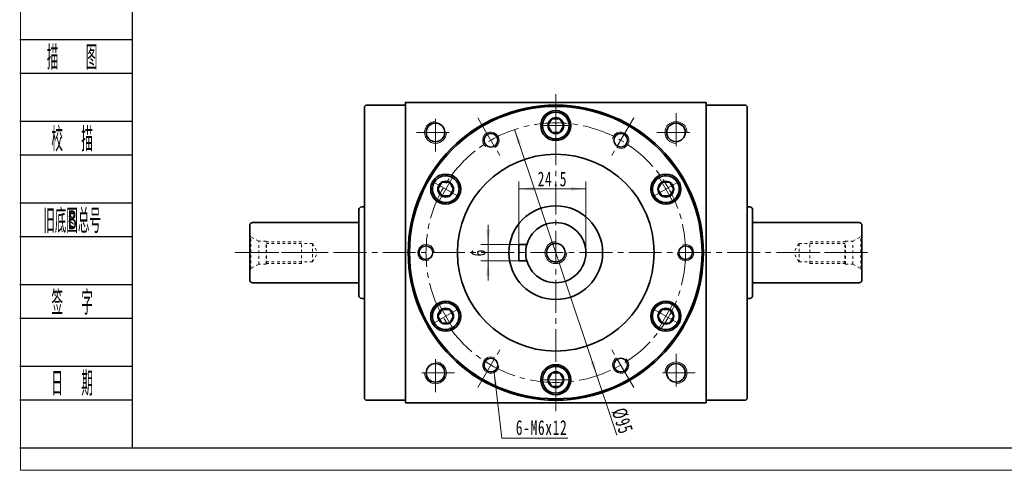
# Model space of a CAD drawing. Header units: millimetres. Extents: x 8 to 699, y 89 to 575.
# Tile 1 of 4: x 11 to 371, y 89 to 254. Entities that reach past the tile are written whole.
import ezdxf
from ezdxf.enums import TextEntityAlignment as Align

# ---------------------------------------------------------------- set-up
doc = ezdxf.new("R2010")
doc.units = ezdxf.units.MM
doc.set_wipeout_variables(frame=1)
doc.linetypes.add('点画线', pattern=[18, 12, -2, 2, -2])
doc.linetypes.add('虚线', pattern=[2, 1, -1])
doc.layers.get('0').update_dxf_attribs({"lineweight": 35})
doc.layers.add('2细线层', color=4, linetype='Continuous')
doc.layers.add('6文字层', color=3, linetype='Continuous')
for name, color, linetype, lineweight in [('中心线层', 1, '点画线', 18), ('图框_外框线', 7, 'Continuous', 18), ('尺寸线层', 3, 'Continuous', 18), ('粗实线层', 7, 'Continuous', 35)]:
    doc.layers.add(name, color=color, linetype=linetype, lineweight=lineweight)
doc.styles.add('PC_TEXTSTYLE', font='ISOCP.SHX', dxfattribs={"width": 0.707, "bigfont": 'GBCBIG.SHX'})
doc.styles.add('标准', font='txt', dxfattribs={"width": 0.667})
doc.dimstyles.new('a4-1-1', dxfattribs={"dimtxt": 3, "dimasz": 3, "dimexe": 1.5, "dimexo": 0, "dimgap": 0.5, "dimtad": 1, "dimdec": 3, "dimdsep": 46, "dimtxsty": '标准', "dimblk": '_CAXARROW', "dimcen": 0, "dimdle": 4, "dimazin": 2, "dimtfac": 0.707107, "dimtdec": 3, "dimtix": 1, "dimtmove": 2, "dimatfit": 3, "dimfxl": 0, "dimfrac": 2, "dimtolj": 1, "dimtzin": 0, "dimarcsym": 0})

# ---------------------------------------------------------------- blocks, each defined once
blk = doc.blocks.new('m8-11111_1')
at = {"layer": '中心线层', "linetype": '点画线', "lineweight": 18}
blk.add_line((27.67, 0), (-2.1, 0), dxfattribs=at)
at = {"layer": '粗实线层', "color": 6, "linetype": '虚线', "lineweight": 18}
for p, q in [((0, -6.6), (0, 6.6)), ((0, 6.6), (0.43, 5.86)), ((3.3, 4.2), (0.43, 5.86)), ((0.43, -5.86), (0.43, 5.86)), ((6, 4.2), (3.3, 4.2)), ((3.3, -4.2), (3.3, 4.2)), ((6.2, 4), (6, 4.2)), ((6, -4.2), (6, 4.2)), ((19, 4), (6.2, 4)), ((6.2, -4), (6.2, 4)), ((19, -4), (19, 4)), ((23, 3.4), (6.2, 3.4)), ((23, 3.4), (24.96, 0)), ((23, 3.4), (23, -3.4)), ((23, -3.4), (24.96, 0)), ((23, -3.4), (6.2, -3.4)), ((0, -6.6), (0.43, -5.86)), ((3.3, -4.2), (0.43, -5.86)), ((6, -4.2), (3.3, -4.2)), ((6.2, -4), (6, -4.2)), ((19, -4), (6.2, -4))]:
    blk.add_line(p, q, dxfattribs=at)
blk = doc.blocks.new('*X27')
at = {"layer": '中心线层', "linetype": '点画线', "lineweight": 18}
for p, q in [((0, -5.64), (0, 5.64)), ((-5.64, 0), (5.64, 0))]:
    blk.add_line(p, q, dxfattribs=at)
at = {"layer": '粗实线层'}
for p, q in [((-2.89, 0), (-1.44, 2.5)), ((-2.89, 0), (-1.44, -2.5)), ((-1.44, 2.5), (1.44, 2.5)), ((2.89, 0), (1.44, 2.5)), ((2.89, 0), (1.44, 2.5)), ((2.89, 0), (1.44, -2.5)), ((-1.44, -2.5), (1.44, -2.5))]:
    blk.add_line(p, q, dxfattribs=at)
blk.add_circle((0, 0), 2.89, dxfattribs=at)
for start, end in [(0, 180), (180, 360)]:
    blk.add_arc((0, 0), 4.89, start, end, dxfattribs=at)
blk = doc.blocks.new('*X46')
at = {"layer": '尺寸线层', "linetype": 'Continuous'}
for points in [[(182.46, 172.02), (183.13, 177.42), (181.78, 177.42)], [(182.46, 166.02), (183.13, 160.62), (181.78, 160.62)]]:
    blk.add_hatch(color=0, dxfattribs=at).paths.add_polyline_path(points, flags=0)
at = {"layer": '尺寸线层', "color": 0, "linetype": 'Continuous'}
for p, q in [((182.46, 179.22), (182.46, 158.82)), ((193.72, 172.02), (179.76, 172.02)), ((193.72, 166.02), (179.76, 166.02))]:
    blk.add_line(p, q, dxfattribs=at)
at = {"layer": '尺寸线层', "color": 0, "insert": (178.89, 169.02), "char_height": 5.4, "width": 10.8, "attachment_point": 5, "rotation": 90, "line_spacing_factor": 1.15057, "style": '标准'}
blk.add_mtext('\\T1.1;6', dxfattribs=at)
blk = doc.blocks.new('_CAXARROW')
blk.add_hatch(color=0).paths.add_polyline_path([(0, 0), (-1, 0.125), (-1, -0.125)], flags=0)
blk = doc.blocks.new('*X47')
at = {"layer": '尺寸线层', "linetype": 'Continuous'}
for points in [[(193.72, 192.39), (199.12, 193.06), (199.12, 191.71)], [(218.22, 192.39), (212.82, 193.06), (212.82, 191.71)]]:
    blk.add_hatch(color=0, dxfattribs=at).paths.add_polyline_path(points, flags=0)
at = {"layer": '尺寸线层', "color": 0, "linetype": 'Continuous'}
for p, q in [((193.72, 172.02), (193.72, 195.09)), ((218.22, 169.02), (218.22, 195.09)), ((193.72, 192.39), (218.22, 192.39))]:
    blk.add_line(p, q, dxfattribs=at)
at = {"layer": '尺寸线层', "color": 0, "insert": (205.97, 195.96), "char_height": 5.4, "width": 19.7184, "attachment_point": 5, "line_spacing_factor": 1.15057, "style": '标准'}
blk.add_mtext('\\T1.1;24.5', dxfattribs=at)
blk = doc.blocks.new('*X48')
at = {"layer": '尺寸线层', "linetype": 'Continuous'}
blk.add_hatch(color=0, dxfattribs=at).paths.add_polyline_path([(-5.25, 23.98), (-3.94, 18.7), (-5.28, 18.54)], flags=0)
at = {"layer": '尺寸线层', "color": 0, "linetype": 'Continuous'}
blk.add_line((-5.25, 23.98), (-2.38, 0), dxfattribs=at)
at = {"layer": '尺寸线层', "color": 0}
for p, q in [((-2.38, 0), (0, 0)), ((0, 0), (21.71, 0)), ((0, 0), (0, 0))]:
    blk.add_line(p, q, dxfattribs=at)
at = {"layer": '尺寸线层', "color": 0, "insert": (2.7, 1.08), "char_height": 5.4, "width": 36.127, "attachment_point": 7, "line_spacing_factor": 1.15057, "style": '标准'}
blk.add_mtext('\\T1.1;6-M6x12', dxfattribs=at)
blk = doc.blocks.new('*X51')
at = {"layer": '尺寸线层', "linetype": 'Continuous'}
for points in [[(192.17, 214.08), (193.24, 208.74), (194.52, 209.17)], [(222.26, 123.97), (219.91, 128.88), (221.19, 129.31)]]:
    blk.add_hatch(color=0, dxfattribs=at).paths.add_polyline_path(points, flags=0)
at = {"layer": '尺寸线层', "color": 0, "linetype": 'Continuous'}
blk.add_line((229.52, 102.26), (192.17, 214.08), dxfattribs=at)
at = {"layer": '尺寸线层', "color": 0, "insert": (231.56, 107.42), "char_height": 5.4, "width": 17.7403, "attachment_point": 5, "rotation": 288.4699, "line_spacing_factor": 1.15057, "style": '标准'}
blk.add_mtext('\\T1.1;%%C95', dxfattribs=at)

msp = doc.modelspace()

# ---------------------------------------------------------------- linework, layer by layer
at = {"layer": '2细线层'}
for p, q in [((11.0702, 246.9835), (52.2292, 246.9835)), ((11.0702, 234.6772), (52.2292, 234.6772)), ((11.0702, 217.0966), (52.2292, 217.0966)), ((11.0702, 204.7902), (52.2292, 204.7902)), ((11.0702, 187.2096), (52.2292, 187.2096)), ((11.0702, 174.9032), (52.2292, 174.9032)), ((11.0702, 157.3227), (52.2292, 157.3227)), ((11.0702, 145.0163), (52.2292, 145.0163)), ((11.0702, 127.4357), (52.2292, 127.4357)), ((11.0702, 115.1293), (52.2292, 115.1293)), ((11.0702, 97.5488), (52.2292, 97.5488))]:
    msp.add_line(p, q, dxfattribs=at)
at = {"layer": '中心线层'}
for p, q in [((207.2162, 111.0241), (207.2162, 227.0241)), ((163.2162, 206.0241), (163.2162, 220.0241)), ((251.2162, 220.0241), (251.2162, 206.0241)), ((178.7162, 218.3875), (187.1196, 203.8324)), ((235.7162, 218.3875), (227.3128, 203.8324)), ((156.2162, 213.0241), (170.2162, 213.0241)), ((244.2162, 213.0241), (258.2162, 213.0241)), ((89.9399, 169.0241), (321.3162, 169.0241)), ((178.7162, 119.6606), (187.1196, 134.2158)), ((235.7162, 119.6606), (227.3128, 134.2158)), ((163.2162, 118.0241), (163.2162, 132.0241)), ((251.2162, 132.0241), (251.2162, 118.0241)), ((170.2162, 125.0241), (156.2162, 125.0241)), ((258.2162, 125.0241), (244.2162, 125.0241))]:
    msp.add_line(p, q, dxfattribs=at)
at = {"layer": '粗实线层'}
for p, q in [((137.7162, 223.0241), (137.2162, 222.5241)), ((137.2162, 222.5241), (137.2162, 115.5241)), ((152.2162, 223.0241), (137.7162, 223.0241)), ((262.2162, 223.0241), (276.7162, 223.0241)), ((276.7162, 223.0241), (277.2162, 222.5241)), ((277.2162, 222.5241), (277.2162, 115.5241)), ((135.2162, 184.7741), (135.2162, 153.2741)), ((137.2162, 185.7741), (136.2162, 185.7741)), ((277.2162, 185.7741), (278.2162, 185.7741)), ((279.2162, 184.7741), (279.2162, 153.2741)), ((95.2162, 179.0241), (95.2162, 159.0241)), ((135.2162, 180.0241), (96.2162, 180.0241)), ((279.2162, 180.0241), (318.2162, 180.0241)), ((319.2162, 179.0241), (319.2162, 159.0241)), ((193.7162, 172.0241), (193.7162, 166.0241)), ((193.7162, 172.0241), (196.6332, 172.0241)), ((193.7162, 166.0241), (196.6332, 166.0241)), ((135.2162, 158.0241), (96.2162, 158.0241)), ((279.2162, 158.0241), (318.2162, 158.0241)), ((137.2162, 152.2741), (136.2162, 152.2741)), ((277.2162, 152.2741), (278.2162, 152.2741)), ((137.2162, 115.5241), (137.7162, 115.0241)), ((277.2162, 115.5241), (276.7162, 115.0241)), ((152.2162, 115.0241), (137.7162, 115.0241)), ((262.2162, 115.0241), (276.7162, 115.0241))]:
    msp.add_line(p, q, dxfattribs=at)
for points in [[(152.2162, 114.0241), (152.2162, 224.0241)], [(152.2162, 223.4241), (152.2162, 224.0241), (262.2162, 224.0241), (262.2162, 223.4241)], [(262.2162, 114.0241), (262.2162, 224.0241)], [(262.2162, 114.0241), (152.2162, 114.0241)]]:
    msp.add_lwpolyline(points, dxfattribs=at)
for centre, radius in [((207.2162, 169.0241), 54), ((207.2162, 169.0241), 53.5), ((207.2162, 215.5241), 5.5), ((163.2162, 213.0241), 3.4), ((251.2162, 213.0241), 3.4), ((183.4662, 210.1603), 2.5), ((230.9662, 210.1603), 2.5), ((207.2162, 169.0241), 36), ((166.946, 192.2741), 5.5), ((247.4864, 192.2741), 5.5), ((207.2162, 169.0241), 17.15), ((207.2162, 169.0241), 11), ((159.7162, 169.0241), 2.5), ((207.2162, 169.0241), 3.4), ((254.7162, 169.0241), 2.5), ((166.946, 145.7741), 5.5), ((247.4864, 145.7741), 5.5), ((183.4662, 127.8878), 2.5), ((230.9662, 127.8878), 2.5), ((163.2162, 125.0241), 3.4), ((207.2162, 122.5241), 5.5), ((251.2162, 125.0241), 3.4)]:
    msp.add_circle(centre, radius, dxfattribs=at)
at = {"layer": '粗实线层', "lineweight": 18}
for centre, radius, start, end in [((163.2162, 213.0241), 4, 90, 360), ((251.2162, 213.0241), 4, 0, 270), ((183.4662, 210.1603), 3, 300, 231.186415), ((230.9662, 210.1603), 3, 240, 171.186415), ((207.2162, 169.0241), 4, 90, 0), ((159.7162, 169.0241), 3, 0, 291.186415), ((254.7162, 169.0241), 3, 180, 111.186415), ((183.4662, 127.8878), 3, 60, 351.186415), ((230.9662, 127.8878), 3, 120, 51.186415), ((163.2162, 125.0241), 4, 180, 90), ((251.2162, 125.0241), 4, 270, 180)]:
    msp.add_arc(centre, radius, start, end, dxfattribs=at)
at = {"layer": '粗实线层'}
for centre, start, end in [((136.2162, 184.7741), 90, 180), ((278.2162, 184.7741), 0, 90), ((96.2162, 179.0241), 90, 180), ((318.2162, 179.0241), 0, 90), ((96.2162, 159.0241), 180, 270), ((318.2162, 159.0241), 270, 360), ((136.2162, 153.2741), 180, 270), ((278.2162, 153.2741), 270, 0)]:
    msp.add_arc(centre, 1, start, end, dxfattribs=at)

# ---------------------------------------------------------------- block references
msp.add_blockref('m8-11111_1', (95.2162, 169.0241), dxfattribs=at)
at = {"layer": '粗实线层', "xscale": -1}
msp.add_blockref('m8-11111_1', (319.2162, 169.0241), dxfattribs=at)

# ---------------------------------------------------------------- texts
at = {"layer": '6文字层', "color": 3, "style": 'PC_TEXTSTYLE'}
for s, width, p in [('描   图', 0.6667, (30.2535, 240.8303)), ('校  描', 0.667, (30.2535, 210.9434)), ('旧底图总号', 0.667, (30.2535, 181.0564)), ('签  字', 0.667, (30.2535, 151.1695)), ('日  期', 0.667, (30.2644, 121.458))]:
    msp.add_text(s, height=8.79028, dxfattribs=dict(at, width=width)).set_placement(p, align=Align.MIDDLE)
at = {"layer": '6文字层', "width": 0.707}
msp.add_text('B', height=7.0322, dxfattribs=at).set_placement((30.2535, 181.0564), align=Align.MIDDLE)

# ---------------------------------------------------------------- dimensions: what is measured, and where the dimension line sits
at = {"layer": '尺寸线层'}
dim = msp.add_linear_dim(base=(218.2162, 192.3856), p1=(193.7162, 172.0241), p2=(218.2162, 169.0241), dimstyle='a4-1-1', override={"dimsah": 1, "dimtfill": 1, "dimtzin": 0}, dxfattribs=at)
dim.commit()
dim.dimension.update_dxf_attribs({"geometry": '*X47', "text_midpoint": (205.9662, 195.9554)})
dim = msp.add_linear_dim(base=(182.4569, 166.0241), p1=(193.7162, 172.0241), p2=(193.7162, 166.0241), angle=270, dimstyle='a4-1-1', override={"dimsah": 1, "dimtfill": 1, "dimtzin": 0}, dxfattribs=at)
dim.commit()
dim.dimension.update_dxf_attribs({"geometry": '*X46', "text_midpoint": (178.8871, 169.0241)})

# ---------------------------------------------------------------- next in the draw order: wipeouts: each hides what was drawn before it
for points in [[(212.1062, 215.5241), (212.1061, 215.5515), (212.1059, 215.579), (212.1055, 215.6065), (212.1049, 215.634), (212.1043, 215.6614), (212.1034, 215.6889), (212.1024, 215.7163), (212.1012, 215.7438), (212.0999, 215.7712), (212.0985, 215.7987), (212.0968, 215.8261), (212.0951, 215.8535), (212.0931, 215.8809), (212.0911, 215.9083), (212.0888, 215.9357), (212.0864, 215.9631), (212.0839, 215.9904), (212.0812, 216.0178), (212.0783, 216.0451), (212.0753, 216.0724), (212.0722, 216.0997), (212.0689, 216.127), (212.0654, 216.1543), (212.0618, 216.1815), (212.058, 216.2087), (212.0541, 216.2359), (212.05, 216.2631), (212.0458, 216.2902), (212.0414, 216.3174), (212.0369, 216.3445), (212.0369, 216.3445), (211.9933, 216.5688), (211.9392, 216.7909), (211.8749, 217.0102), (211.8004, 217.2262), (211.7158, 217.4385), (211.6215, 217.6467), (211.5175, 217.8502), (211.4041, 218.0486), (211.2816, 218.2416), (211.1501, 218.4285), (211.0101, 218.6092), (210.8618, 218.7831), (210.7056, 218.9499), (210.5417, 219.1092), (210.3706, 219.2606), (210.1925, 219.4039), (210.008, 219.5388), (209.8174, 219.6648), (209.6211, 219.7818), (209.4195, 219.8895), (209.2131, 219.9877), (209.0024, 220.0762), (208.7877, 220.1546), (208.5697, 220.223), (208.3486, 220.2811), (208.1251, 220.3288), (207.8996, 220.3661), (207.6726, 220.3927), (207.4447, 220.4087), (207.2162, 220.4141), (207.2162, 220.4141), (206.9877, 220.4087), (206.7597, 220.3927), (206.5327, 220.3661), (206.3072, 220.3288), (206.0837, 220.2811), (205.8627, 220.223), (205.6446, 220.1546), (205.43, 220.0762), (205.2192, 219.9877), (205.0129, 219.8895), (204.8113, 219.7818), (204.615, 219.6648), (204.4244, 219.5388), (204.2398, 219.4039), (204.0618, 219.2606), (203.8906, 219.1092), (203.7268, 218.9499), (203.5705, 218.7831), (203.4222, 218.6092), (203.2822, 218.4285), (203.1508, 218.2416), (203.0283, 218.0486), (202.9149, 217.8502), (202.8109, 217.6467), (202.7165, 217.4385), (202.632, 217.2262), (202.5575, 217.0102), (202.4931, 216.7909), (202.4391, 216.5688), (202.3955, 216.3445), (202.3955, 216.3445), (202.391, 216.3174), (202.3866, 216.2902), (202.3823, 216.2631), (202.3783, 216.2359), (202.3743, 216.2087), (202.3706, 216.1815), (202.367, 216.1543), (202.3635, 216.127), (202.3602, 216.0997), (202.357, 216.0724), (202.354, 216.0451), (202.3512, 216.0178), (202.3485, 215.9904), (202.3459, 215.9631), (202.3435, 215.9357), (202.3413, 215.9083), (202.3392, 215.8809), (202.3373, 215.8535), (202.3355, 215.8261), (202.3339, 215.7987), (202.3324, 215.7712), (202.3311, 215.7438), (202.33, 215.7163), (202.329, 215.6889), (202.3281, 215.6614), (202.3274, 215.634), (202.3269, 215.6065), (202.3265, 215.579), (202.3263, 215.5515), (202.3262, 215.5241), (202.3262, 215.5241), (202.3329, 215.2681), (202.353, 215.0129), (202.3864, 214.7591), (202.433, 214.5074), (202.4928, 214.2584), (202.5655, 214.013), (202.651, 213.7716), (202.7489, 213.5351), (202.8592, 213.304), (202.9813, 213.0791), (203.1151, 212.8608), (203.2601, 212.6498), (203.4159, 212.4467), (203.5822, 212.252), (203.7584, 212.0663), (203.9441, 211.8901), (204.1388, 211.7238), (204.3419, 211.568), (204.5529, 211.423), (204.7712, 211.2892), (204.9962, 211.167), (205.2272, 211.0568), (205.4638, 210.9588), (205.7051, 210.8734), (205.9506, 210.8007), (206.1995, 210.7409), (206.4512, 210.6943), (206.705, 210.6608), (206.9603, 210.6408), (207.2162, 210.6341), (207.2162, 210.6341), (207.4721, 210.6408), (207.7273, 210.6608), (207.9811, 210.6943), (208.2329, 210.7409), (208.4818, 210.8007), (208.7273, 210.8734), (208.9686, 210.9588), (209.2051, 211.0568), (209.4362, 211.167), (209.6612, 211.2892), (209.8795, 211.423), (210.0904, 211.568), (210.2936, 211.7238), (210.4882, 211.8901), (210.6739, 212.0663), (210.8502, 212.252), (211.0164, 212.4467), (211.1723, 212.6498), (211.3173, 212.8608), (211.451, 213.0791), (211.5732, 213.304), (211.6834, 213.5351), (211.7814, 213.7716), (211.8668, 214.013), (211.9396, 214.2584), (211.9993, 214.5074), (212.046, 214.7591), (212.0794, 215.0129), (212.0995, 215.2681)], [(169.391, 196.5089), (169.3672, 196.5226), (169.3433, 196.5361), (169.3193, 196.5495), (169.2952, 196.5628), (169.2711, 196.5759), (169.2469, 196.5889), (169.2226, 196.6018), (169.1982, 196.6145), (169.1738, 196.6271), (169.1493, 196.6395), (169.1247, 196.6519), (169.1001, 196.664), (169.0754, 196.6761), (169.0506, 196.688), (169.0258, 196.6997), (169.0009, 196.7113), (168.9759, 196.7228), (168.9509, 196.7341), (168.9258, 196.7453), (168.9007, 196.7564), (168.8755, 196.7673), (168.8502, 196.7781), (168.8248, 196.7887), (168.7994, 196.7992), (168.774, 196.8095), (168.7485, 196.8197), (168.7229, 196.8298), (168.6973, 196.8397), (168.6716, 196.8495), (168.6459, 196.8591), (168.6459, 196.8591), (168.4298, 196.9335), (168.2104, 196.9978), (167.9883, 197.0517), (167.764, 197.0952), (167.5378, 197.1281), (167.3104, 197.1505), (167.0821, 197.1622), (166.8536, 197.1632), (166.6253, 197.1535), (166.3976, 197.1332), (166.1712, 197.1023), (165.9464, 197.0608), (165.7239, 197.0089), (165.504, 196.9466), (165.2872, 196.8741), (165.0741, 196.7916), (164.8651, 196.6992), (164.6606, 196.5971), (164.4611, 196.4856), (164.267, 196.3649), (164.0788, 196.2353), (163.8969, 196.097), (163.7216, 195.9504), (163.5533, 195.7957), (163.3925, 195.6333), (163.2394, 195.4636), (163.0944, 195.2869), (162.9579, 195.1037), (162.83, 194.9143), (162.7111, 194.7191), (162.7111, 194.7191), (162.6015, 194.5185), (162.5014, 194.3131), (162.411, 194.1032), (162.3305, 193.8893), (162.26, 193.6719), (162.1998, 193.4514), (162.15, 193.2283), (162.1107, 193.0032), (162.0819, 192.7765), (162.0637, 192.5487), (162.0562, 192.3203), (162.0594, 192.0917), (162.0733, 191.8636), (162.0978, 191.6364), (162.1328, 191.4106), (162.1784, 191.1866), (162.2345, 190.965), (162.3008, 190.7463), (162.3772, 190.531), (162.4637, 190.3194), (162.5599, 190.1121), (162.6657, 189.9095), (162.7808, 189.7121), (162.9051, 189.5203), (163.0382, 189.3345), (163.1798, 189.1551), (163.3296, 188.9825), (163.4874, 188.8172), (163.6527, 188.6593), (163.8252, 188.5094), (163.8252, 188.5094), (163.8464, 188.4919), (163.8677, 188.4746), (163.8891, 188.4573), (163.9106, 188.4402), (163.9322, 188.4232), (163.9538, 188.4064), (163.9756, 188.3896), (163.9975, 188.373), (164.0195, 188.3565), (164.0415, 188.3401), (164.0637, 188.3238), (164.0859, 188.3077), (164.1082, 188.2917), (164.1307, 188.2758), (164.1532, 188.2601), (164.1758, 188.2444), (164.1985, 188.2289), (164.2212, 188.2135), (164.2441, 188.1983), (164.267, 188.1832), (164.2901, 188.1682), (164.3132, 188.1533), (164.3364, 188.1386), (164.3596, 188.124), (164.383, 188.1095), (164.4064, 188.0952), (164.43, 188.081), (164.4536, 188.0669), (164.4772, 188.053), (164.501, 188.0392), (164.501, 188.0392), (164.726, 187.917), (164.9571, 187.8068), (165.1936, 187.7088), (165.4349, 187.6234), (165.6804, 187.5507), (165.9293, 187.4909), (166.181, 187.4443), (166.4349, 187.4108), (166.6901, 187.3908), (166.946, 187.3841), (167.2019, 187.3908), (167.4571, 187.4108), (167.711, 187.4443), (167.9627, 187.4909), (168.2116, 187.5507), (168.4571, 187.6234), (168.6984, 187.7088), (168.9349, 187.8068), (169.166, 187.917), (169.391, 188.0392), (169.6093, 188.173), (169.8203, 188.318), (170.0234, 188.4738), (170.218, 188.6401), (170.4038, 188.8163), (170.58, 189.002), (170.7462, 189.1967), (170.9021, 189.3998), (171.0471, 189.6108), (171.1809, 189.8291), (171.1809, 189.8291), (171.303, 190.054), (171.4132, 190.2851), (171.5112, 190.5216), (171.5967, 190.763), (171.6694, 191.0084), (171.7291, 191.2574), (171.7758, 191.5091), (171.8092, 191.7629), (171.8293, 192.0181), (171.836, 192.2741), (171.8293, 192.53), (171.8092, 192.7852), (171.7758, 193.039), (171.7291, 193.2907), (171.6694, 193.5397), (171.5967, 193.7851), (171.5112, 194.0265), (171.4132, 194.263), (171.303, 194.4941), (171.1809, 194.7191), (171.0471, 194.9373), (170.9021, 195.1483), (170.7462, 195.3514), (170.58, 195.5461), (170.4038, 195.7318), (170.218, 195.908), (170.0234, 196.0743), (169.8203, 196.2301), (169.6093, 196.3752)], [(249.9314, 188.0392), (249.9551, 188.053), (249.9788, 188.0669), (250.0024, 188.081), (250.0259, 188.0952), (250.0494, 188.1095), (250.0727, 188.124), (250.096, 188.1386), (250.1192, 188.1533), (250.1423, 188.1682), (250.1653, 188.1832), (250.1883, 188.1983), (250.2111, 188.2135), (250.2339, 188.2289), (250.2566, 188.2444), (250.2792, 188.2601), (250.3017, 188.2758), (250.3241, 188.2917), (250.3465, 188.3077), (250.3687, 188.3238), (250.3908, 188.3401), (250.4129, 188.3565), (250.4349, 188.373), (250.4567, 188.3896), (250.4785, 188.4064), (250.5002, 188.4232), (250.5218, 188.4402), (250.5433, 188.4573), (250.5647, 188.4746), (250.586, 188.4919), (250.6072, 188.5094), (250.6072, 188.5094), (250.7797, 188.6593), (250.945, 188.8172), (251.1027, 188.9825), (251.2526, 189.1551), (251.3942, 189.3345), (251.5273, 189.5203), (251.6515, 189.7121), (251.7667, 189.9095), (251.8725, 190.1121), (251.9687, 190.3194), (252.0551, 190.531), (252.1316, 190.7463), (252.1979, 190.965), (252.2539, 191.1866), (252.2995, 191.4106), (252.3346, 191.6364), (252.3591, 191.8636), (252.373, 192.0917), (252.3761, 192.3203), (252.3686, 192.5487), (252.3505, 192.7765), (252.3217, 193.0032), (252.2823, 193.2283), (252.2325, 193.4514), (252.1723, 193.6719), (252.1019, 193.8893), (252.0214, 194.1032), (251.931, 194.3131), (251.8308, 194.5185), (251.7212, 194.7191), (251.7212, 194.7191), (251.6024, 194.9143), (251.4745, 195.1037), (251.3379, 195.2869), (251.193, 195.4636), (251.0399, 195.6333), (250.879, 195.7957), (250.7108, 195.9504), (250.5355, 196.097), (250.3535, 196.2353), (250.1653, 196.3649), (249.9713, 196.4856), (249.7718, 196.5971), (249.5673, 196.6992), (249.3582, 196.7916), (249.1451, 196.8741), (248.9284, 196.9466), (248.7085, 197.0089), (248.4859, 197.0608), (248.2612, 197.1023), (248.0347, 197.1332), (247.8071, 197.1535), (247.5788, 197.1632), (247.3502, 197.1622), (247.122, 197.1505), (246.8945, 197.1281), (246.6684, 197.0952), (246.444, 197.0517), (246.2219, 196.9978), (246.0026, 196.9335), (245.7865, 196.8591), (245.7865, 196.8591), (245.7608, 196.8495), (245.7351, 196.8397), (245.7095, 196.8298), (245.6839, 196.8197), (245.6584, 196.8095), (245.6329, 196.7992), (245.6075, 196.7887), (245.5822, 196.7781), (245.5569, 196.7673), (245.5317, 196.7564), (245.5065, 196.7453), (245.4814, 196.7341), (245.4564, 196.7228), (245.4314, 196.7113), (245.4065, 196.6997), (245.3817, 196.688), (245.3569, 196.6761), (245.3322, 196.664), (245.3076, 196.6519), (245.283, 196.6395), (245.2586, 196.6271), (245.2341, 196.6145), (245.2098, 196.6018), (245.1855, 196.5889), (245.1613, 196.5759), (245.1372, 196.5628), (245.1131, 196.5495), (245.0891, 196.5361), (245.0652, 196.5226), (245.0414, 196.5089), (245.0414, 196.5089), (244.8231, 196.3752), (244.6121, 196.2301), (244.409, 196.0743), (244.2143, 195.908), (244.0286, 195.7318), (243.8524, 195.5461), (243.6861, 195.3514), (243.5303, 195.1483), (243.3853, 194.9373), (243.2515, 194.7191), (243.1293, 194.4941), (243.0191, 194.263), (242.9212, 194.0265), (242.8357, 193.7851), (242.763, 193.5397), (242.7032, 193.2907), (242.6566, 193.039), (242.6231, 192.7852), (242.6031, 192.53), (242.5964, 192.2741), (242.6031, 192.0181), (242.6231, 191.7629), (242.6566, 191.5091), (242.7032, 191.2574), (242.763, 191.0084), (242.8357, 190.763), (242.9212, 190.5216), (243.0191, 190.2851), (243.1293, 190.054), (243.2515, 189.8291), (243.2515, 189.8291), (243.3853, 189.6108), (243.5303, 189.3998), (243.6861, 189.1967), (243.8524, 189.002), (244.0286, 188.8163), (244.2143, 188.6401), (244.409, 188.4738), (244.6121, 188.318), (244.8231, 188.173), (245.0414, 188.0392), (245.2663, 187.917), (245.4974, 187.8068), (245.7339, 187.7088), (245.9753, 187.6234), (246.2207, 187.5507), (246.4697, 187.4909), (246.7214, 187.4443), (246.9752, 187.4108), (247.2304, 187.3908), (247.4864, 187.3841), (247.7423, 187.3908), (247.9975, 187.4108), (248.2513, 187.4443), (248.503, 187.4909), (248.752, 187.5507), (248.9975, 187.6234), (249.2388, 187.7088), (249.4753, 187.8068), (249.7064, 187.917)], [(164.501, 150.0089), (164.4772, 149.9951), (164.4536, 149.9812), (164.43, 149.9671), (164.4064, 149.9529), (164.383, 149.9386), (164.3596, 149.9241), (164.3364, 149.9095), (164.3132, 149.8948), (164.2901, 149.8799), (164.267, 149.8649), (164.2441, 149.8498), (164.2212, 149.8346), (164.1985, 149.8192), (164.1758, 149.8037), (164.1532, 149.7881), (164.1307, 149.7723), (164.1082, 149.7564), (164.0859, 149.7404), (164.0637, 149.7243), (164.0415, 149.708), (164.0195, 149.6916), (163.9975, 149.6751), (163.9756, 149.6585), (163.9538, 149.6418), (163.9322, 149.6249), (163.9106, 149.6079), (163.8891, 149.5908), (163.8677, 149.5735), (163.8464, 149.5562), (163.8252, 149.5387), (163.8252, 149.5387), (163.6527, 149.3888), (163.4874, 149.2309), (163.3296, 149.0656), (163.1798, 148.893), (163.0382, 148.7136), (162.9051, 148.5278), (162.7808, 148.336), (162.6657, 148.1386), (162.5599, 147.936), (162.4637, 147.7287), (162.3772, 147.5172), (162.3008, 147.3018), (162.2345, 147.0831), (162.1784, 146.8615), (162.1328, 146.6376), (162.0978, 146.4117), (162.0733, 146.1845), (162.0594, 145.9564), (162.0562, 145.7279), (162.0637, 145.4994), (162.0819, 145.2716), (162.1107, 145.0449), (162.15, 144.8198), (162.1998, 144.5967), (162.26, 144.3762), (162.3305, 144.1588), (162.411, 143.9449), (162.5014, 143.735), (162.6015, 143.5296), (162.7111, 143.3291), (162.7111, 143.3291), (162.83, 143.1339), (162.9579, 142.9444), (163.0944, 142.7612), (163.2394, 142.5845), (163.3925, 142.4148), (163.5533, 142.2524), (163.7216, 142.0978), (163.8969, 141.9511), (164.0788, 141.8128), (164.267, 141.6832), (164.4611, 141.5625), (164.6606, 141.451), (164.8651, 141.3489), (165.0741, 141.2565), (165.2872, 141.174), (165.504, 141.1015), (165.7239, 141.0392), (165.9464, 140.9873), (166.1712, 140.9458), (166.3976, 140.9149), (166.6253, 140.8946), (166.8536, 140.8849), (167.0821, 140.886), (167.3104, 140.8977), (167.5378, 140.92), (167.764, 140.953), (167.9883, 140.9964), (168.2104, 141.0504), (168.4298, 141.1146), (168.6459, 141.189), (168.6459, 141.189), (168.6716, 141.1986), (168.6973, 141.2084), (168.7229, 141.2183), (168.7485, 141.2284), (168.774, 141.2386), (168.7994, 141.2489), (168.8248, 141.2594), (168.8502, 141.27), (168.8755, 141.2808), (168.9007, 141.2917), (168.9258, 141.3028), (168.9509, 141.314), (168.9759, 141.3253), (169.0009, 141.3368), (169.0258, 141.3484), (169.0506, 141.3602), (169.0754, 141.372), (169.1001, 141.3841), (169.1247, 141.3963), (169.1493, 141.4086), (169.1738, 141.421), (169.1982, 141.4336), (169.2226, 141.4463), (169.2469, 141.4592), (169.2711, 141.4722), (169.2952, 141.4853), (169.3193, 141.4986), (169.3433, 141.512), (169.3672, 141.5255), (169.391, 141.5392), (169.391, 141.5392), (169.6093, 141.673), (169.8203, 141.818), (170.0234, 141.9738), (170.218, 142.1401), (170.4038, 142.3163), (170.58, 142.502), (170.7462, 142.6967), (170.9021, 142.8998), (171.0471, 143.1108), (171.1809, 143.3291), (171.303, 143.554), (171.4132, 143.7851), (171.5112, 144.0216), (171.5967, 144.263), (171.6694, 144.5084), (171.7291, 144.7574), (171.7758, 145.0091), (171.8092, 145.2629), (171.8293, 145.5181), (171.836, 145.7741), (171.8293, 146.03), (171.8092, 146.2852), (171.7758, 146.539), (171.7291, 146.7907), (171.6694, 147.0397), (171.5967, 147.2851), (171.5112, 147.5265), (171.4132, 147.763), (171.303, 147.9941), (171.1809, 148.2191), (171.1809, 148.2191), (171.0471, 148.4373), (170.9021, 148.6483), (170.7462, 148.8514), (170.58, 149.0461), (170.4038, 149.2318), (170.218, 149.408), (170.0234, 149.5743), (169.8203, 149.7301), (169.6093, 149.8752), (169.391, 150.0089), (169.166, 150.1311), (168.9349, 150.2413), (168.6984, 150.3393), (168.4571, 150.4247), (168.2116, 150.4974), (167.9627, 150.5572), (167.711, 150.6039), (167.4571, 150.6373), (167.2019, 150.6574), (166.946, 150.6641), (166.6901, 150.6574), (166.4349, 150.6373), (166.181, 150.6039), (165.9293, 150.5572), (165.6804, 150.4974), (165.4349, 150.4247), (165.1936, 150.3393), (164.9571, 150.2413), (164.726, 150.1311)], [(245.0414, 141.5392), (245.0652, 141.5255), (245.0891, 141.512), (245.1131, 141.4986), (245.1372, 141.4853), (245.1613, 141.4722), (245.1855, 141.4592), (245.2098, 141.4463), (245.2341, 141.4336), (245.2586, 141.421), (245.283, 141.4086), (245.3076, 141.3963), (245.3322, 141.3841), (245.3569, 141.372), (245.3817, 141.3602), (245.4065, 141.3484), (245.4314, 141.3368), (245.4564, 141.3253), (245.4814, 141.314), (245.5065, 141.3028), (245.5317, 141.2917), (245.5569, 141.2808), (245.5822, 141.27), (245.6075, 141.2594), (245.6329, 141.2489), (245.6584, 141.2386), (245.6839, 141.2284), (245.7095, 141.2183), (245.7351, 141.2084), (245.7608, 141.1986), (245.7865, 141.189), (245.7865, 141.189), (246.0026, 141.1146), (246.2219, 141.0504), (246.444, 140.9964), (246.6684, 140.953), (246.8945, 140.92), (247.122, 140.8977), (247.3502, 140.886), (247.5788, 140.8849), (247.8071, 140.8946), (248.0347, 140.9149), (248.2612, 140.9458), (248.4859, 140.9873), (248.7085, 141.0392), (248.9284, 141.1015), (249.1451, 141.174), (249.3582, 141.2565), (249.5673, 141.3489), (249.7718, 141.451), (249.9713, 141.5625), (250.1653, 141.6832), (250.3535, 141.8128), (250.5355, 141.9511), (250.7108, 142.0978), (250.879, 142.2524), (251.0399, 142.4148), (251.193, 142.5845), (251.3379, 142.7612), (251.4745, 142.9444), (251.6024, 143.1339), (251.7212, 143.3291), (251.7212, 143.3291), (251.8308, 143.5296), (251.931, 143.735), (252.0214, 143.9449), (252.1019, 144.1588), (252.1723, 144.3762), (252.2325, 144.5967), (252.2823, 144.8198), (252.3217, 145.0449), (252.3505, 145.2716), (252.3686, 145.4994), (252.3761, 145.7279), (252.373, 145.9564), (252.3591, 146.1845), (252.3346, 146.4117), (252.2995, 146.6376), (252.2539, 146.8615), (252.1979, 147.0831), (252.1316, 147.3018), (252.0551, 147.5172), (251.9687, 147.7287), (251.8725, 147.936), (251.7667, 148.1386), (251.6515, 148.336), (251.5273, 148.5278), (251.3942, 148.7136), (251.2526, 148.893), (251.1027, 149.0656), (250.945, 149.2309), (250.7797, 149.3888), (250.6072, 149.5387), (250.6072, 149.5387), (250.586, 149.5562), (250.5647, 149.5735), (250.5433, 149.5908), (250.5218, 149.6079), (250.5002, 149.6249), (250.4785, 149.6418), (250.4567, 149.6585), (250.4349, 149.6751), (250.4129, 149.6916), (250.3908, 149.708), (250.3687, 149.7243), (250.3465, 149.7404), (250.3241, 149.7564), (250.3017, 149.7723), (250.2792, 149.7881), (250.2566, 149.8037), (250.2339, 149.8192), (250.2111, 149.8346), (250.1883, 149.8498), (250.1653, 149.8649), (250.1423, 149.8799), (250.1192, 149.8948), (250.096, 149.9095), (250.0727, 149.9241), (250.0494, 149.9386), (250.0259, 149.9529), (250.0024, 149.9671), (249.9788, 149.9812), (249.9551, 149.9951), (249.9314, 150.0089), (249.9314, 150.0089), (249.7064, 150.1311), (249.4753, 150.2413), (249.2388, 150.3393), (248.9975, 150.4247), (248.752, 150.4974), (248.503, 150.5572), (248.2513, 150.6039), (247.9975, 150.6373), (247.7423, 150.6574), (247.4864, 150.6641), (247.2304, 150.6574), (246.9752, 150.6373), (246.7214, 150.6039), (246.4697, 150.5572), (246.2207, 150.4974), (245.9753, 150.4247), (245.7339, 150.3393), (245.4974, 150.2413), (245.2663, 150.1311), (245.0414, 150.0089), (244.8231, 149.8752), (244.6121, 149.7301), (244.409, 149.5743), (244.2143, 149.408), (244.0286, 149.2318), (243.8524, 149.0461), (243.6861, 148.8514), (243.5303, 148.6483), (243.3853, 148.4373), (243.2515, 148.2191), (243.2515, 148.2191), (243.1293, 147.9941), (243.0191, 147.763), (242.9212, 147.5265), (242.8357, 147.2851), (242.763, 147.0397), (242.7032, 146.7907), (242.6566, 146.539), (242.6231, 146.2852), (242.6031, 146.03), (242.5964, 145.7741), (242.6031, 145.5181), (242.6231, 145.2629), (242.6566, 145.0091), (242.7032, 144.7574), (242.763, 144.5084), (242.8357, 144.263), (242.9212, 144.0216), (243.0191, 143.7851), (243.1293, 143.554), (243.2515, 143.3291), (243.3853, 143.1108), (243.5303, 142.8998), (243.6861, 142.6967), (243.8524, 142.502), (244.0286, 142.3163), (244.2143, 142.1401), (244.409, 141.9738), (244.6121, 141.818), (244.8231, 141.673)], [(202.3262, 122.5241), (202.3263, 122.4966), (202.3265, 122.4691), (202.3269, 122.4416), (202.3274, 122.4142), (202.3281, 122.3867), (202.329, 122.3592), (202.33, 122.3318), (202.3311, 122.3043), (202.3324, 122.2769), (202.3339, 122.2494), (202.3355, 122.222), (202.3373, 122.1946), (202.3392, 122.1672), (202.3413, 122.1398), (202.3435, 122.1124), (202.3459, 122.085), (202.3485, 122.0577), (202.3512, 122.0303), (202.354, 122.003), (202.357, 121.9757), (202.3602, 121.9484), (202.3635, 121.9211), (202.367, 121.8939), (202.3706, 121.8666), (202.3743, 121.8394), (202.3783, 121.8122), (202.3823, 121.785), (202.3866, 121.7579), (202.391, 121.7308), (202.3955, 121.7037), (202.3955, 121.7037), (202.4391, 121.4793), (202.4931, 121.2572), (202.5575, 121.038), (202.632, 120.8219), (202.7165, 120.6096), (202.8109, 120.4014), (202.9149, 120.1979), (203.0283, 119.9995), (203.1508, 119.8066), (203.2822, 119.6196), (203.4222, 119.4389), (203.5705, 119.265), (203.7268, 119.0983), (203.8906, 118.939), (204.0618, 118.7875), (204.2398, 118.6442), (204.4244, 118.5094), (204.615, 118.3833), (204.8113, 118.2663), (205.0129, 118.1586), (205.2192, 118.0604), (205.43, 117.972), (205.6446, 117.8935), (205.8627, 117.8251), (206.0837, 117.767), (206.3072, 117.7193), (206.5327, 117.6821), (206.7597, 117.6554), (206.9877, 117.6394), (207.2162, 117.6341), (207.2162, 117.6341), (207.4447, 117.6394), (207.6726, 117.6554), (207.8996, 117.6821), (208.1251, 117.7193), (208.3486, 117.767), (208.5697, 117.8251), (208.7877, 117.8935), (209.0024, 117.972), (209.2131, 118.0604), (209.4195, 118.1586), (209.6211, 118.2663), (209.8174, 118.3833), (210.008, 118.5094), (210.1925, 118.6442), (210.3706, 118.7875), (210.5417, 118.939), (210.7056, 119.0983), (210.8618, 119.265), (211.0101, 119.4389), (211.1501, 119.6196), (211.2816, 119.8066), (211.4041, 119.9995), (211.5175, 120.1979), (211.6215, 120.4014), (211.7158, 120.6096), (211.8004, 120.8219), (211.8749, 121.038), (211.9392, 121.2572), (211.9933, 121.4793), (212.0369, 121.7037), (212.0369, 121.7037), (212.0414, 121.7308), (212.0458, 121.7579), (212.05, 121.785), (212.0541, 121.8122), (212.058, 121.8394), (212.0618, 121.8666), (212.0654, 121.8939), (212.0689, 121.9211), (212.0722, 121.9484), (212.0753, 121.9757), (212.0783, 122.003), (212.0812, 122.0303), (212.0839, 122.0577), (212.0864, 122.085), (212.0888, 122.1124), (212.0911, 122.1398), (212.0931, 122.1672), (212.0951, 122.1946), (212.0968, 122.222), (212.0985, 122.2494), (212.0999, 122.2769), (212.1012, 122.3043), (212.1024, 122.3318), (212.1034, 122.3592), (212.1043, 122.3867), (212.1049, 122.4142), (212.1055, 122.4416), (212.1059, 122.4691), (212.1061, 122.4966), (212.1062, 122.5241), (212.1062, 122.5241), (212.0995, 122.78), (212.0794, 123.0352), (212.046, 123.289), (211.9993, 123.5407), (211.9396, 123.7897), (211.8668, 124.0351), (211.7814, 124.2765), (211.6834, 124.513), (211.5732, 124.7441), (211.451, 124.9691), (211.3173, 125.1873), (211.1723, 125.3983), (211.0164, 125.6014), (210.8502, 125.7961), (210.6739, 125.9818), (210.4882, 126.158), (210.2936, 126.3243), (210.0904, 126.4801), (209.8795, 126.6252), (209.6612, 126.7589), (209.4362, 126.8811), (209.2051, 126.9913), (208.9686, 127.0893), (208.7273, 127.1747), (208.4818, 127.2474), (208.2329, 127.3072), (207.9811, 127.3539), (207.7273, 127.3873), (207.4721, 127.4074), (207.2162, 127.4141), (207.2162, 127.4141), (206.9603, 127.4074), (206.705, 127.3873), (206.4512, 127.3539), (206.1995, 127.3072), (205.9506, 127.2474), (205.7051, 127.1747), (205.4638, 127.0893), (205.2272, 126.9913), (204.9962, 126.8811), (204.7712, 126.7589), (204.5529, 126.6252), (204.3419, 126.4801), (204.1388, 126.3243), (203.9441, 126.158), (203.7584, 125.9818), (203.5822, 125.7961), (203.4159, 125.6014), (203.2601, 125.3983), (203.1151, 125.1873), (202.9813, 124.9691), (202.8592, 124.7441), (202.7489, 124.513), (202.651, 124.2765), (202.5655, 124.0351), (202.4928, 123.7897), (202.433, 123.5407), (202.3864, 123.289), (202.353, 123.0352), (202.3329, 122.78)]]:
    msp.add_wipeout(points).dxf.layer = '粗实线层'

# ---------------------------------------------------------------- next in the draw order: linework, layer by layer
at = {"layer": '中心线层'}
msp.add_circle((207.2162, 169.0241), 47.5, dxfattribs=at)
at = {"layer": '图框_外框线', "color": 3}
msp.add_lwpolyline([(11.3196, 89.3669), (698.6005, 89.3669), (698.6005, 575.3727), (11.3196, 575.3727)], close=True, dxfattribs=at)
at = {"layer": '图框_外框线', "color": 3, "lineweight": 25}
msp.add_lwpolyline([(52.2292, 97.5488), (690.4186, 97.5488), (690.4186, 567.1908), (52.2292, 567.1908)], close=True, dxfattribs=at)

# ---------------------------------------------------------------- next in the draw order: block references
at = {"layer": '尺寸线层'}
msp.add_blockref('*X48', (189.8966, 101.1479), dxfattribs=at)
at = {"layer": '粗实线层'}
msp.add_blockref('*X27', (207.2162, 215.5241), dxfattribs=at)
for p, rotation in [((166.946, 192.2741), 59.99999999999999), ((247.4864, 192.2741), 299.9999999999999), ((166.946, 145.7741), 120), ((247.4864, 145.7741), 240), ((207.2162, 122.5241), 180)]:
    msp.add_blockref('*X27', p, dxfattribs=dict(at, rotation=rotation))

# ---------------------------------------------------------------- next in the draw order: dimensions: what is measured, and where the dimension line sits
at = {"layer": '尺寸线层'}
dim = msp.add_diameter_dim_2p(p1=(192.1679, 214.0773), p2=(222.2645, 123.9708), dimstyle='a4-1-1', override={"dimpost": '%%C<>', "dimsah": 1, "dimtfill": 1, "dimtzin": 0}, dxfattribs=at)
dim.commit()
dim.dimension.update_dxf_attribs({"geometry": '*X51', "text_midpoint": (228.1706, 106.2886), "dimtype": 163})

doc.saveas('drawing.dxf')
